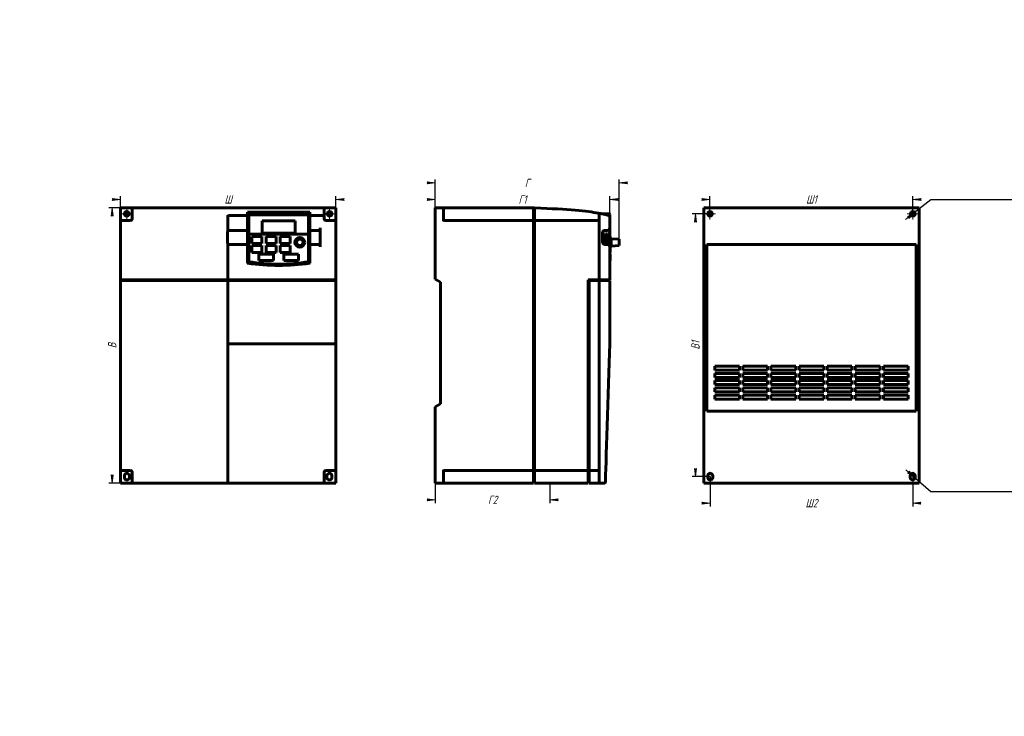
# Model space of a CAD drawing. Header units: millimetres. Extents: x 0 to 594, y 0 to 420.
import ezdxf

# ---------------------------------------------------------------- set-up
doc = ezdxf.new("R2010")
doc.units = ezdxf.units.MM
for name, pattern in [('K5LT_AXLED', [12, 7.5, -1.5, 1.5, -1.5]), ('K5LT_BASIC', [0]), ('K5LT_THIN', [0])]:
    doc.linetypes.add(name, pattern=pattern)
doc.layers.add('Системный слой', color=7, linetype='Continuous')
doc.styles.add('KDIMTEXTSTYLE', font='GOST_AU.SHX', dxfattribs={"width": 0.96, "oblique": 15, "height": 5})
doc.dimstyles.new('KDIMSTYLE (0.50)', dxfattribs={"dimtxt": 5, "dimasz": 1, "dimexe": 2, "dimexo": 0, "dimgap": 1, "dimtad": 1, "dimlfac": 2, "dimtxsty": 'KDIMTEXTSTYLE', "dimsah": 1, "dimcen": 0, "dimdle": 1, "dimadec": 0, "dimazin": 0, "dimtfac": 0.667, "dimtmove": 0, "dimatfit": 3, "dimfxl": 1, "dimtvp": 1, "dimtolj": 1, "dimtzin": 0, "dimarcsym": 0})

# ---------------------------------------------------------------- blocks, each defined once
blk = doc.blocks.new('U0')
at = {"layer": 'Системный слой', "color": 150, "linetype": 'K5LT_BASIC', "lineweight": 60, "true_color": 0x0080ff}
for p, q in [((174.99, 301.85), (174.99, 302.65)), ((174.99, 283.9), (174.99, 293.6))]:
    blk.add_line(p, q, dxfattribs=at)
blk = doc.blocks.new('U1')
at = {"layer": 'Системный слой', "color": 150, "linetype": 'K5LT_BASIC', "lineweight": 60, "true_color": 0x0080ff}
for p, q in [((137.49, 302.65), (137.49, 301.85)), ((137.49, 293.6), (137.49, 283.9))]:
    blk.add_line(p, q, dxfattribs=at)
blk = doc.blocks.new('U2')
at = {"layer": 'Системный слой', "color": 150, "linetype": 'K5LT_BASIC', "lineweight": 60, "true_color": 0x0080ff}
for p, q in [((163.27, 306.6), (162.77, 306.6)), ((171.07, 306.6), (170.57, 306.6))]:
    blk.add_line(p, q, dxfattribs=at)
blk = doc.blocks.new('U3')
at = {"layer": 'Системный слой', "color": 150, "linetype": 'K5LT_BASIC', "lineweight": 60, "true_color": 0x0080ff}
for p, q in [((80.97, 306.6), (80.47, 306.6)), ((88.77, 306.6), (88.27, 306.6))]:
    blk.add_line(p, q, dxfattribs=at)
blk = doc.blocks.new('U4')
at = {"layer": 'Системный слой', "color": 30, "linetype": 'K5LT_AXLED', "lineweight": 18, "true_color": 0xff8000}
for q in [(61.19, 302.98), (64.57, 306.35), (67.94, 302.98), (64.57, 299.6)]:
    blk.add_line((64.57, 302.98), q, dxfattribs=at)
blk = doc.blocks.new('U5')
at = {"layer": 'Системный слой', "color": 30, "linetype": 'K5LT_AXLED', "lineweight": 18, "true_color": 0xff8000}
for q in [(183.59, 302.98), (186.97, 306.35), (190.34, 302.98), (186.97, 299.6)]:
    blk.add_line((186.97, 302.98), q, dxfattribs=at)
blk = doc.blocks.new('KDIMARROW_01')
at = {"layer": 'Системный слой'}
blk.add_hatch(color=0, dxfattribs=at).paths.add_polyline_path([(-5, -0.66), (0, 0), (-5, 0.66), (-4.5, 0)])
at = {"layer": 'Системный слой', "color": 0, "linetype": 'K5LT_THIN', "lineweight": 18}
for p, q in [((-4.5, 0), (-5, 0.66)), ((-5, 0.66), (0, 0)), ((0, 0), (-5, -0.66)), ((-5, -0.66), (-4.5, 0)), ((0, 0), (-1, 0))]:
    blk.add_line(p, q, dxfattribs=at)
blk = doc.blocks.new('U6')
at = {"layer": 'Системный слой', "color": 150, "linetype": 'K5LT_BASIC', "lineweight": 60, "true_color": 0x0080ff}
for p, q in [((355.99, 302.65), (355.99, 301.85)), ((355.99, 294.5), (355.99, 283))]:
    blk.add_line(p, q, dxfattribs=at)
blk = doc.blocks.new('U7')
at = {"layer": 'Системный слой', "color": 150, "linetype": 'K5LT_BASIC', "lineweight": 60, "true_color": 0x0080ff}
for p, q in [((355.99, 302.25), (355.99, 301.85)), ((355.99, 294.5), (355.99, 290.65))]:
    blk.add_line(p, q, dxfattribs=at)
blk = doc.blocks.new('U8')
at = {"layer": 'Системный слой', "color": 150, "linetype": 'K5LT_BASIC', "lineweight": 60, "true_color": 0x0080ff}
for p, q in [((349.08, 303.39), (349.87, 303.25)), ((349.87, 303.25), (350.62, 303.1)), ((350.62, 303.1), (351.35, 302.95))]:
    blk.add_line(p, q, dxfattribs=at)
blk = doc.blocks.new('U9')
at = {"layer": 'Системный слой', "color": 30, "linetype": 'K5LT_AXLED', "lineweight": 18, "true_color": 0xff8000}
for q in [(413.07, 302.98), (416.44, 306.35), (419.82, 302.98), (416.44, 299.6)]:
    blk.add_line((416.44, 302.98), q, dxfattribs=at)
blk = doc.blocks.new('U10')
at = {"layer": 'Системный слой', "color": 30, "linetype": 'K5LT_AXLED', "lineweight": 18, "true_color": 0xff8000}
for q in [(535.47, 302.98), (538.84, 306.35), (542.22, 302.98), (538.84, 299.6)]:
    blk.add_line((538.84, 302.98), q, dxfattribs=at)
blk = doc.blocks.new('KDIMARROW_02')
at = {"layer": 'Системный слой'}
blk.add_hatch(color=0, dxfattribs=at).paths.add_polyline_path([(4.5, 0), (5, 0.66), (0, 0), (5, -0.66)])
at = {"layer": 'Системный слой', "color": 0, "linetype": 'K5LT_THIN', "lineweight": 18}
for p, q in [((0, 0), (-1, 0)), ((5, 0.66), (0, 0)), ((0, 0), (5, -0.66)), ((0, 0), (7, 0)), ((4.5, 0), (5, 0.66)), ((5, -0.66), (4.5, 0))]:
    blk.add_line(p, q, dxfattribs=at)

msp = doc.modelspace()

# ---------------------------------------------------------------- linework, layer by layer
at = {"layer": 'Системный слой', "color": 150, "linetype": 'K5LT_BASIC', "lineweight": 60, "true_color": 0x0080ff}
for p, q in [((60.794, 298.5035), (60.794, 306.6035)), ((60.794, 306.6035), (68.419, 306.6035)), ((67.919, 306.1035), (67.919, 306.0262)), ((67.919, 306.0083), (67.919, 306.0262)), ((67.919, 306.0083), (67.919, 302.9017)), ((80.469, 306.6035), (68.419, 306.6035)), ((80.469, 306.5265), (68.419, 306.5265)), ((80.969, 306.5086), (68.419, 306.5086)), ((80.469, 306.6035), (80.469, 306.5265)), ((80.469, 306.5086), (80.469, 306.5265)), ((88.269, 306.6035), (80.969, 306.6035)), ((80.969, 306.6035), (80.969, 306.5086)), ((88.269, 306.6035), (88.269, 306.5086)), ((163.269, 306.5086), (88.269, 306.5086)), ((162.769, 306.6035), (88.769, 306.6035)), ((88.769, 306.6035), (88.769, 306.5265)), ((162.769, 306.5265), (88.769, 306.5265)), ((88.769, 306.5265), (88.769, 306.5086)), ((174.994, 303.8647), (137.494, 303.8647)), ((137.494, 303.8647), (137.494, 302.6535)), ((174.694, 302.9535), (137.794, 302.9535)), ((162.769, 306.6035), (162.769, 306.5265)), ((162.769, 306.5086), (162.769, 306.5265)), ((170.569, 306.6035), (163.269, 306.6035)), ((163.269, 306.6035), (163.269, 306.5086)), ((170.569, 306.6035), (170.569, 306.5086)), ((183.119, 306.5086), (170.569, 306.5086)), ((183.119, 306.6035), (171.069, 306.6035)), ((171.069, 306.6035), (171.069, 306.5265)), ((183.119, 306.5265), (171.069, 306.5265)), ((171.069, 306.5265), (171.069, 306.5086)), ((174.994, 303.8647), (174.994, 302.6535)), ((183.1191, 306.6035), (190.744, 306.6035)), ((183.619, 306.1035), (183.619, 306.0262)), ((183.619, 306.0262), (183.619, 306.0083)), ((183.619, 306.0083), (183.619, 301.467)), ((190.744, 306.6035), (190.744, 298.5035)), ((250.744, 306.6035), (255.744, 306.6035)), ((250.744, 306.6035), (250.744, 263.5535)), ((255.744, 298.5035), (255.744, 306.6035)), ((307.744, 306.6035), (255.744, 306.6035)), ((309.994, 306.5265), (310.494, 306.5086)), ((309.994, 306.0262), (309.994, 306.5265)), ((309.994, 300.0035), (309.994, 306.0262)), ((310.494, 305.6035), (309.994, 305.6035)), ((310.494, 306.0083), (310.494, 306.5086)), ((310.494, 300.0035), (310.494, 306.0083)), ((351.3499, 302.9535), (355.694, 302.9535)), ((412.669, 263.5535), (412.669, 306.6035)), ((412.669, 306.6035), (542.619, 306.6035)), ((542.619, 306.6035), (542.619, 263.5535)), ((60.794, 298.5035), (60.794, 263.2535)), ((61.294, 299.0035), (66.919, 299.0035)), ((67.919, 300.0035), (67.919, 302.9017)), ((125.644, 302.0809), (125.644, 301.3366)), ((125.644, 294.5035), (125.644, 301.3366)), ((137.494, 301.8535), (126.144, 301.8535)), ((137.494, 301.8535), (137.494, 294.5035)), ((174.344, 302.3035), (138.144, 302.3035)), ((138.144, 302.3035), (138.144, 274.0085)), ((174.294, 302.2535), (138.194, 302.2535)), ((138.194, 302.2535), (138.194, 290.6535)), ((146.244, 298.7535), (146.244, 291.3535)), ((166.244, 298.7535), (146.244, 298.7535)), ((166.244, 291.3535), (166.244, 298.7535)), ((174.294, 290.6535), (174.294, 302.2535)), ((174.344, 274.0085), (174.344, 302.3035)), ((183.119, 301.8535), (174.994, 301.8535)), ((174.994, 294.5035), (174.994, 301.8535)), ((183.619, 301.467), (183.619, 300.0035)), ((184.619, 299.0035), (190.244, 299.0035)), ((190.744, 263.2535), (190.744, 298.5035)), ((255.744, 299.0035), (309.994, 299.0035)), ((309.994, 299.0035), (309.994, 300.0035)), ((309.994, 299.0035), (309.994, 298.5035)), ((309.994, 298.5035), (309.994, 148.6535)), ((310.494, 298.0035), (309.994, 298.0035)), ((310.494, 299.0035), (310.494, 300.0035)), ((310.494, 299.0035), (348.994, 299.0035)), ((310.494, 298.5035), (310.494, 299.0035)), ((310.494, 298.5035), (310.494, 148.6535)), ((349.494, 300.0035), (349.494, 302.9017)), ((349.494, 298.5035), (349.494, 300.0035)), ((349.494, 298.5035), (349.494, 263.2535)), ((355.994, 301.3366), (355.994, 301.8535)), ((355.994, 294.5035), (355.994, 301.3366)), ((125.3518, 286.0035), (125.3518, 291.5035)), ((125.644, 293.0035), (125.644, 294.5035)), ((125.644, 293.0001), (125.644, 293.0035)), ((137.494, 293.0035), (125.644, 293.0035)), ((137.494, 294.5035), (137.494, 293.0035)), ((146.244, 291.3535), (166.244, 291.3535)), ((174.994, 293.0035), (174.994, 294.5035)), ((181.294, 293.0035), (174.994, 293.0035)), ((181.294, 283.0035), (181.294, 294.5035)), ((351.594, 286.0035), (351.594, 291.5035)), ((353.094, 293.0035), (354.494, 293.0035)), ((138.194, 290.6535), (174.294, 290.6535)), ((174.294, 290.6035), (138.194, 290.6035)), ((138.194, 290.6035), (138.194, 274.0513)), ((140.144, 289.3535), (140.144, 285.1535)), ((146.144, 289.3535), (140.144, 289.3535)), ((140.144, 285.1535), (146.144, 285.1535)), ((146.144, 285.1535), (146.144, 289.3535)), ((154.644, 289.3535), (148.644, 289.3535)), ((148.644, 289.3535), (148.644, 285.1535)), ((148.644, 285.1535), (154.644, 285.1535)), ((154.644, 285.1535), (154.644, 289.3535)), ((163.144, 289.3535), (157.144, 289.3535)), ((157.144, 289.3535), (157.144, 285.1535)), ((157.144, 285.1535), (163.144, 285.1535)), ((163.144, 285.1535), (163.144, 289.3535)), ((174.294, 274.0513), (174.294, 290.6035)), ((352.594, 290.9535), (352.194, 290.9535)), ((352.194, 290.9535), (352.194, 284.9535)), ((352.594, 284.9535), (352.594, 290.9535)), ((353.394, 290.9535), (352.994, 290.9535)), ((352.994, 290.9535), (352.994, 284.9535)), ((353.394, 284.9535), (353.394, 290.9535)), ((353.794, 290.9535), (353.794, 284.9535)), ((354.194, 290.9535), (353.794, 290.9535)), ((354.194, 284.9535), (354.194, 290.9535)), ((354.594, 290.9535), (354.594, 284.9535)), ((354.994, 290.9535), (354.594, 290.9535)), ((354.994, 284.9535), (354.994, 290.9535)), ((355.994, 290.6035), (355.994, 283.0035)), ((355.994, 289.3535), (356.144, 289.3535)), ((355.994, 285.1535), (356.144, 285.1535)), ((356.144, 289.3535), (356.144, 285.1535)), ((356.919, 287.9535), (356.144, 288.5818)), ((356.919, 287.9535), (356.919, 283.5535)), ((361.669, 287.7285), (356.919, 287.9535)), ((361.669, 287.7285), (361.669, 283.7785)), ((125.644, 284.5035), (125.644, 284.5068)), ((125.644, 284.5035), (137.494, 284.5035)), ((125.644, 283.0035), (125.644, 284.5035)), ((125.644, 263.2535), (125.644, 283.0035)), ((137.494, 284.5035), (137.494, 283.0035)), ((137.494, 283.0035), (137.494, 273.2035)), ((140.144, 283.8535), (140.144, 279.6535)), ((146.144, 283.8535), (140.144, 283.8535)), ((140.144, 279.6535), (146.144, 279.6535)), ((146.144, 279.6535), (146.144, 283.8535)), ((148.644, 283.8535), (148.644, 279.6535)), ((154.644, 283.8535), (148.644, 283.8535)), ((148.644, 279.6535), (154.644, 279.6535)), ((154.644, 279.6535), (154.644, 283.8535)), ((163.144, 283.8535), (157.144, 283.8535)), ((157.144, 283.8535), (157.144, 279.6535)), ((157.144, 279.6535), (163.144, 279.6535)), ((163.144, 279.6535), (163.144, 283.8535)), ((174.994, 283.0035), (174.994, 284.5035)), ((174.994, 284.5035), (181.294, 284.5035)), ((174.994, 273.2035), (174.994, 283.0035)), ((352.194, 284.9535), (352.594, 284.9535)), ((352.994, 284.9535), (353.394, 284.9535)), ((354.494, 284.5035), (353.094, 284.5035)), ((353.794, 284.9535), (354.194, 284.9535)), ((354.594, 284.9535), (354.994, 284.9535)), ((355.994, 283.8535), (356.144, 283.8535)), ((355.994, 263.2535), (355.994, 283.0035)), ((355.994, 279.6535), (356.144, 279.6535)), ((356.144, 283.8535), (356.144, 279.6535)), ((356.919, 283.5535), (356.144, 282.9251)), ((361.669, 283.7785), (356.919, 283.5535)), ((414.469, 263.5535), (414.469, 284.5035)), ((414.469, 284.5035), (540.819, 284.5035)), ((540.819, 284.5035), (540.819, 263.5535)), ((153.119, 278.5535), (144.219, 278.5535)), ((144.219, 278.5535), (144.219, 274.8535)), ((144.219, 274.8535), (153.119, 274.8535)), ((153.119, 274.8535), (153.119, 278.5535)), ((159.369, 278.5535), (159.369, 274.8535)), ((168.269, 278.5535), (159.369, 278.5535)), ((159.369, 274.8535), (168.269, 274.8535)), ((168.269, 274.8535), (168.269, 278.5535)), ((355.994, 278.5535), (356.144, 278.5535)), ((355.994, 274.8535), (356.144, 274.8535)), ((356.144, 278.5535), (356.144, 274.8535)), ((60.794, 262.7535), (60.794, 263.2535)), ((61.294, 263.2535), (60.794, 263.2535)), ((60.794, 262.7535), (61.294, 262.7535)), ((60.794, 262.7535), (60.794, 148.6535)), ((61.294, 263.2535), (122.144, 263.2535)), ((61.294, 262.7535), (122.144, 262.7535)), ((61.794, 262.7535), (61.794, 263.2535)), ((125.644, 263.2535), (122.144, 263.2535)), ((125.644, 262.7535), (122.144, 262.7535)), ((190.244, 263.2535), (125.644, 263.2535)), ((125.644, 224.5035), (125.644, 262.7535)), ((190.244, 262.7535), (125.644, 262.7535)), ((126.744, 262.7535), (126.744, 263.2535)), ((189.744, 263.2535), (189.744, 262.7535)), ((190.744, 263.2535), (190.244, 263.2535)), ((190.244, 262.7535), (190.744, 262.7535)), ((190.744, 263.2535), (190.744, 262.7535)), ((190.744, 224.5099), (190.744, 262.7535)), ((253.844, 261.8285), (250.744, 263.5535)), ((253.844, 188.3285), (253.844, 261.8285)), ((348.994, 263.2535), (342.994, 263.2535)), ((342.994, 148.6535), (342.994, 263.2535)), ((343.494, 262.7535), (348.994, 262.7535)), ((343.494, 148.6535), (343.494, 262.7535)), ((348.494, 262.7535), (348.494, 263.2535)), ((349.494, 263.2535), (348.994, 263.2535)), ((348.994, 262.7535), (349.494, 262.7535)), ((352.994, 263.2535), (349.494, 263.2535)), ((352.994, 262.7535), (349.494, 262.7535)), ((349.494, 262.7535), (349.494, 148.6535)), ((352.994, 263.2535), (355.994, 263.2535)), ((352.994, 262.7535), (355.994, 262.7535)), ((354.994, 262.7535), (354.994, 263.2535)), ((355.994, 224.5035), (355.994, 262.7535)), ((412.669, 263.5535), (414.469, 263.5535)), ((412.669, 263.5535), (412.669, 261.8285)), ((412.669, 261.8285), (412.669, 188.3285)), ((412.669, 261.8285), (414.469, 261.8285)), ((414.469, 263.5535), (414.469, 261.8285)), ((414.469, 261.8285), (414.469, 188.3285)), ((540.819, 261.8285), (540.819, 263.5535)), ((540.819, 263.5535), (542.619, 263.5535)), ((540.819, 261.8285), (542.619, 261.8285)), ((540.819, 188.3285), (540.819, 261.8285)), ((542.619, 261.8285), (542.619, 263.5535)), ((542.619, 188.3285), (542.619, 261.8285)), ((190.244, 224.5035), (125.644, 224.5035)), ((125.644, 224.5035), (125.644, 141.0035)), ((190.744, 224.5099), (190.744, 148.6535)), ((419.319, 211.1035), (419.319, 208.6535)), ((434.269, 211.1035), (419.319, 211.1035)), ((419.319, 208.6535), (434.269, 208.6535)), ((434.269, 208.6535), (434.269, 211.1035)), ((451.219, 211.1035), (436.269, 211.1035)), ((436.269, 211.1035), (436.269, 208.6535)), ((436.269, 208.6535), (451.219, 208.6535)), ((451.219, 208.6535), (451.219, 211.1035)), ((468.169, 211.1035), (453.219, 211.1035)), ((453.219, 211.1035), (453.219, 208.6535)), ((453.219, 208.6535), (468.169, 208.6535)), ((468.169, 208.6535), (468.169, 211.1035)), ((470.169, 211.1035), (470.169, 208.6535)), ((485.119, 211.1035), (470.169, 211.1035)), ((470.169, 208.6535), (485.119, 208.6535)), ((485.119, 208.6535), (485.119, 211.1035)), ((487.119, 211.1035), (487.119, 208.6535)), ((502.069, 211.1035), (487.119, 211.1035)), ((487.119, 208.6535), (502.069, 208.6535)), ((502.069, 208.6535), (502.069, 211.1035)), ((504.069, 211.1035), (504.069, 208.6535)), ((519.019, 211.1035), (504.069, 211.1035)), ((504.069, 208.6535), (519.019, 208.6535)), ((519.019, 208.6535), (519.019, 211.1035)), ((521.019, 211.1035), (521.019, 208.6535)), ((535.969, 211.1035), (521.019, 211.1035)), ((521.019, 208.6535), (535.969, 208.6535)), ((535.969, 208.6535), (535.969, 211.1035)), ((434.269, 206.7535), (419.319, 206.7535)), ((419.319, 206.7535), (419.319, 204.3035)), ((419.319, 204.3035), (434.269, 204.3035)), ((419.319, 202.4035), (419.319, 199.9535)), ((434.269, 202.4035), (419.319, 202.4035)), ((434.269, 204.3035), (434.269, 206.7535)), ((434.269, 199.9535), (434.269, 202.4035)), ((436.269, 206.7535), (436.269, 204.3035)), ((451.219, 206.7535), (436.269, 206.7535)), ((436.269, 204.3035), (451.219, 204.3035)), ((451.219, 202.4035), (436.269, 202.4035)), ((436.269, 202.4035), (436.269, 199.9535)), ((451.219, 204.3035), (451.219, 206.7535)), ((451.219, 199.9535), (451.219, 202.4035)), ((468.169, 206.7535), (453.219, 206.7535)), ((453.219, 206.7535), (453.219, 204.3035)), ((453.219, 204.3035), (468.169, 204.3035)), ((468.169, 202.4035), (453.219, 202.4035)), ((453.219, 202.4035), (453.219, 199.9535)), ((468.169, 204.3035), (468.169, 206.7535)), ((468.169, 199.9535), (468.169, 202.4035)), ((485.119, 206.7535), (470.169, 206.7535)), ((470.169, 206.7535), (470.169, 204.3035)), ((470.169, 204.3035), (485.119, 204.3035)), ((485.119, 202.4035), (470.169, 202.4035)), ((470.169, 202.4035), (470.169, 199.9535)), ((485.119, 204.3035), (485.119, 206.7535)), ((485.119, 199.9535), (485.119, 202.4035)), ((502.069, 206.7535), (487.119, 206.7535)), ((487.119, 206.7535), (487.119, 204.3035)), ((487.119, 204.3035), (502.069, 204.3035)), ((487.119, 202.4035), (487.119, 199.9535)), ((502.069, 202.4035), (487.119, 202.4035)), ((502.069, 204.3035), (502.069, 206.7535)), ((502.069, 199.9535), (502.069, 202.4035)), ((519.019, 206.7535), (504.069, 206.7535)), ((504.069, 206.7535), (504.069, 204.3035)), ((504.069, 204.3035), (519.019, 204.3035)), ((519.019, 202.4035), (504.069, 202.4035)), ((504.069, 202.4035), (504.069, 199.9535)), ((519.019, 204.3035), (519.019, 206.7535)), ((519.019, 199.9535), (519.019, 202.4035)), ((521.019, 206.7535), (521.019, 204.3035)), ((535.969, 206.7535), (521.019, 206.7535)), ((521.019, 204.3035), (535.969, 204.3035)), ((521.019, 202.4035), (521.019, 199.9535)), ((535.969, 202.4035), (521.019, 202.4035)), ((535.969, 204.3035), (535.969, 206.7535)), ((535.969, 199.9535), (535.969, 202.4035)), ((419.319, 199.9535), (434.269, 199.9535)), ((434.269, 198.0535), (419.319, 198.0535)), ((419.319, 198.0535), (419.319, 195.6035)), ((434.269, 195.6035), (434.269, 198.0535)), ((436.269, 199.9535), (451.219, 199.9535)), ((451.219, 198.0535), (436.269, 198.0535)), ((436.269, 198.0535), (436.269, 195.6035)), ((451.219, 195.6035), (451.219, 198.0535)), ((453.219, 199.9535), (468.169, 199.9535)), ((453.219, 198.0535), (453.219, 195.6035)), ((468.169, 198.0535), (453.219, 198.0535)), ((468.169, 195.6035), (468.169, 198.0535)), ((470.169, 199.9535), (485.119, 199.9535)), ((485.119, 198.0535), (470.169, 198.0535)), ((470.169, 198.0535), (470.169, 195.6035)), ((485.119, 195.6035), (485.119, 198.0535)), ((487.119, 199.9535), (502.069, 199.9535)), ((502.069, 198.0535), (487.119, 198.0535)), ((487.119, 198.0535), (487.119, 195.6035)), ((502.069, 195.6035), (502.069, 198.0535)), ((504.069, 199.9535), (519.019, 199.9535)), ((519.019, 198.0535), (504.069, 198.0535)), ((504.069, 198.0535), (504.069, 195.6035)), ((519.019, 195.6035), (519.019, 198.0535)), ((521.019, 199.9535), (535.969, 199.9535)), ((535.969, 198.0535), (521.019, 198.0535)), ((521.019, 198.0535), (521.019, 195.6035)), ((535.969, 195.6035), (535.969, 198.0535)), ((419.319, 195.6035), (434.269, 195.6035)), ((434.269, 193.7035), (419.319, 193.7035)), ((419.319, 193.7035), (419.319, 191.2535)), ((419.319, 191.2535), (434.269, 191.2535)), ((434.269, 191.2535), (434.269, 193.7035)), ((436.269, 195.6035), (451.219, 195.6035)), ((451.219, 193.7035), (436.269, 193.7035)), ((436.269, 193.7035), (436.269, 191.2535)), ((436.269, 191.2535), (451.219, 191.2535)), ((451.219, 191.2535), (451.219, 193.7035)), ((453.219, 195.6035), (468.169, 195.6035)), ((453.219, 193.7035), (453.219, 191.2535)), ((468.169, 193.7035), (453.219, 193.7035)), ((453.219, 191.2535), (468.169, 191.2535)), ((468.169, 191.2535), (468.169, 193.7035)), ((470.169, 195.6035), (485.119, 195.6035)), ((470.169, 193.7035), (470.169, 191.2535)), ((485.119, 193.7035), (470.169, 193.7035)), ((470.169, 191.2535), (485.119, 191.2535)), ((485.119, 191.2535), (485.119, 193.7035)), ((487.119, 195.6035), (502.069, 195.6035)), ((487.119, 193.7035), (487.119, 191.2535)), ((502.069, 193.7035), (487.119, 193.7035)), ((487.119, 191.2535), (502.069, 191.2535)), ((502.069, 191.2535), (502.069, 193.7035)), ((504.069, 195.6035), (519.019, 195.6035)), ((519.019, 193.7035), (504.069, 193.7035)), ((504.069, 193.7035), (504.069, 191.2535)), ((504.069, 191.2535), (519.019, 191.2535)), ((519.019, 191.2535), (519.019, 193.7035)), ((521.019, 195.6035), (535.969, 195.6035)), ((521.019, 193.7035), (521.019, 191.2535)), ((535.969, 193.7035), (521.019, 193.7035)), ((521.019, 191.2535), (535.969, 191.2535)), ((535.969, 191.2535), (535.969, 193.7035)), ((250.744, 186.6035), (253.844, 188.3285)), ((250.744, 186.6035), (250.744, 140.5035)), ((412.669, 188.3285), (412.669, 186.6035)), ((412.669, 188.3285), (414.469, 188.3285)), ((412.669, 140.5035), (412.669, 186.6035)), ((414.469, 186.6035), (412.669, 186.6035)), ((414.469, 188.3285), (414.469, 186.6035)), ((414.469, 184.0035), (414.469, 186.6035)), ((540.819, 186.6035), (540.819, 188.3285)), ((540.819, 188.3285), (542.619, 188.3285)), ((540.819, 186.6035), (540.819, 184.0035)), ((542.619, 186.6035), (540.819, 186.6035)), ((542.619, 186.6035), (542.619, 188.3285)), ((542.619, 186.6035), (542.619, 140.5035)), ((540.819, 184.0035), (414.469, 184.0035)), ((60.794, 140.5035), (60.794, 148.6535)), ((190.744, 148.6535), (190.744, 140.5035)), ((255.744, 140.5035), (255.744, 148.6535)), ((310.494, 149.1535), (309.994, 149.1535)), ((309.994, 148.6535), (309.994, 148.1535)), ((310.494, 148.1535), (310.494, 148.6535)), ((342.994, 149.1535), (343.494, 149.1535)), ((342.994, 148.6535), (342.994, 148.1535)), ((343.494, 148.1535), (343.494, 148.6535)), ((349.494, 147.1535), (349.494, 148.6534)), ((66.919, 148.1535), (61.294, 148.1535)), ((63.194, 145.0035), (63.194, 144.0035)), ((66.194, 144.0035), (66.194, 145.0035)), ((67.919, 141.0035), (67.919, 147.1535)), ((183.619, 147.1535), (183.619, 141.0035)), ((190.244, 148.1535), (184.619, 148.1535)), ((185.344, 145.0035), (185.344, 144.0035)), ((188.344, 144.0035), (188.344, 145.0035)), ((309.994, 148.1535), (255.744, 148.1535)), ((309.994, 147.1535), (309.994, 148.1535)), ((309.994, 141.0035), (309.994, 147.1535)), ((310.494, 147.1535), (310.494, 148.1535)), ((342.994, 148.1535), (310.494, 148.1535)), ((310.494, 141.0035), (310.494, 147.1535)), ((342.994, 147.1535), (342.994, 148.1535)), ((342.994, 147.1535), (342.994, 141.0035)), ((343.494, 147.1535), (343.494, 148.1535)), ((348.994, 148.1535), (343.494, 148.1535)), ((343.494, 147.1535), (343.494, 141.0035)), ((349.494, 141.0035), (349.494, 147.1535)), ((415.069, 144.0035), (415.069, 145.0035)), ((418.069, 145.0035), (418.069, 144.0035)), ((537.219, 144.0035), (537.219, 145.0035)), ((540.219, 145.0035), (540.219, 144.0035)), ((68.419, 140.5035), (60.794, 140.5035)), ((68.419, 140.5035), (122.144, 140.5035)), ((126.1398, 140.5035), (122.144, 140.5035)), ((183.119, 140.5035), (126.1398, 140.5035)), ((190.744, 140.5035), (183.119, 140.5035)), ((250.744, 140.5035), (255.744, 140.5035)), ((255.744, 140.5035), (309.994, 140.5035)), ((310.494, 141.5035), (309.994, 141.5035)), ((309.994, 141.0035), (309.994, 140.5035)), ((310.494, 140.5035), (310.494, 141.0035)), ((310.494, 140.5035), (342.994, 140.5035)), ((342.994, 141.5035), (343.494, 141.5035)), ((342.994, 141.0035), (342.994, 140.5035)), ((343.494, 140.5035), (343.494, 141.0035)), ((343.494, 140.5035), (348.994, 140.5035)), ((352.8106, 140.5035), (348.994, 140.5035)), ((353.3109, 141.0035), (353.3103, 140.9865)), ((542.619, 140.5035), (412.669, 140.5035))]:
    msp.add_line(p, q, dxfattribs=at)
at = {"layer": 'Системный слой', "color": 30, "linetype": 'K5LT_AXLED', "lineweight": 18, "true_color": 0xff8000}
msp.add_line((312.494, 299.0035), (307.994, 299.0035), dxfattribs=at)
at = {"layer": 'Системный слой', "color": 150, "linetype": 'K5LT_BASIC', "lineweight": 60, "true_color": 0x0080ff}
for centre, radius in [((64.569, 302.9785), 1.375), ((186.969, 302.9785), 1.375), ((416.444, 302.9785), 1.375), ((538.844, 302.9785), 1.375), ((168.994, 285.7535), 2.95), ((168.994, 285.7535), 2.2), ((168.994, 285.7535), 1.975)]:
    msp.add_circle(centre, radius, dxfattribs=at)
for centre, radius, start, end in [((68.419, 306.1035), 0.5, 90, 180), ((137.794, 302.6535), 0.3, 90, 180), ((174.694, 302.6535), 0.3, 0, 90), ((183.119, 306.1035), 0.5, 0, 90), ((348.994, 302.9017), 0.5, 0, 79.7499072), ((355.694, 302.6535), 0.3, 0, 90), ((61.294, 298.5035), 0.5, 90, 180), ((66.919, 300.0035), 1, 270, 0), ((184.619, 300.0035), 1, 180, 270), ((190.244, 298.5035), 0.5, 0, 90), ((348.994, 298.5035), 0.5, 0, 90), ((353.094, 291.5035), 1.5, 93.8225537, 180), ((353.094, 291.5035), 1.5, 90, 93.8225537), ((354.494, 294.5035), 1.5, 270, 0), ((353.094, 286.0035), 1.5, 180, 266.1774463), ((353.094, 286.0035), 1.5, 266.1774463, 270), ((354.494, 283.0035), 1.5, 0, 90), ((137.794, 273.7093), 0.3, 180, 260.9766051), ((156.244, 389.891), 117.9375, 260.9766051, 279.0233949), ((156.244, 389.891), 117.2875, 261.122544, 278.877456), ((156.244, 389.891), 117.2375, 261.1434587, 278.8565413), ((174.694, 273.7093), 0.3, 279.0233949, 0), ((156.244, 402.7368), 130.8833, 261.7636206, 278.2363794), ((61.294, 148.6535), 0.5, 180, 270), ((190.244, 148.6535), 0.5, 270, 0), ((348.994, 148.6535), 0.5, 270, 0), ((64.694, 145.0035), 1.5, 0, 180), ((64.694, 144.0035), 1.5, 180, 0), ((66.919, 147.1535), 1, 0, 90), ((184.619, 147.1535), 1, 90, 180), ((184.619, 147.1535), 1, 90, 180), ((186.844, 145.0035), 1.5, 0, 180), ((186.844, 144.0035), 1.5, 180, 0), ((416.569, 145.0035), 1.5, 0, 180), ((416.569, 144.0035), 1.5, 180, 0), ((538.719, 145.0035), 1.5, 0, 180), ((538.719, 144.0035), 1.5, 180, 0), ((68.419, 141.0035), 0.5, 180, 270), ((126.144, 141.0035), 0.5, 180, 181.9461715), ((126.144, 141.0035), 0.5, 181.9461716, 248.4778732), ((183.119, 141.0035), 0.5, 270, 0), ((348.994, 141.0035), 0.5, 270, 0), ((352.8106, 141.0035), 0.5, 270, 291.5221268), ((352.8106, 141.0035), 0.5, 291.5221268, 358.0538284)]:
    msp.add_arc(centre, radius, start, end, dxfattribs=at)
for points, knots in [([(67.919, 306.0262), (67.919, 306.0321), (67.9192, 306.044), (67.9205, 306.0677), (67.9236, 306.0972), (67.9296, 306.1305), (67.9375, 306.162), (67.9468, 306.1916), (67.9582, 306.2212), (67.9715, 306.2501), (67.9867, 306.2782), (68.0011, 306.3012), (68.0199, 306.3281), (68.0439, 306.3582), (68.0778, 306.393), (68.112, 306.4218), (68.1398, 306.4415), (68.1685, 306.4596), (68.1968, 306.475), (68.2308, 306.49), (68.2603, 306.501), (68.2901, 306.5099), (68.3199, 306.5169), (68.3455, 306.5212), (68.3671, 306.5239), (68.3844, 306.5254), (68.4017, 306.5263), (68.4133, 306.5265), (68.419, 306.5265)], [0, 0, 0, 0, 0.29503664, 0.59007328, 1.18014655, 1.76674026, 2.26794429, 2.7899815, 3.30532959, 3.84222138, 4.36767944, 4.89313751, 5.190133, 5.99530696, 6.80048092, 7.59851993, 8.21398143, 8.48758783, 9.28528185, 9.80955274, 10.33382364, 10.84761392, 11.34973308, 11.85185224, 12.13888918, 12.42592612, 12.71296306, 13, 13, 13, 13]), ([(67.919, 306.0083), (67.919, 306.0131), (67.9191, 306.0227), (67.92, 306.042), (67.9221, 306.0661), (67.9262, 306.0947), (67.9323, 306.1245), (67.9405, 306.1545), (67.9508, 306.1849), (67.9629, 306.2141), (67.9769, 306.2427), (67.9924, 306.2699), (68.0104, 306.2973), (68.0303, 306.3237), (68.0559, 306.353), (68.0862, 306.3827), (68.1209, 306.4108), (68.1534, 306.4327), (68.1831, 306.4499), (68.2117, 306.464), (68.2412, 306.4763), (68.2712, 306.4866), (68.3014, 306.4949), (68.3314, 306.5012), (68.3704, 306.5069), (68.3998, 306.5087), (68.419, 306.5086)], [0, 0, 0, 0, 0.23937136, 0.47874273, 0.95748545, 1.43622818, 1.91497091, 2.46631259, 2.97762041, 3.51018036, 4.03291017, 4.55563999, 5.06300048, 5.66149583, 6.1933243, 6.99432266, 7.76584818, 8.40653787, 8.93787936, 9.46922085, 9.98665919, 10.52573988, 11.04312133, 11.54115235, 12.04507062, 13, 13, 13, 13]), ([(183.619, 306.0262), (183.619, 306.0321), (183.6188, 306.044), (183.6175, 306.0677), (183.6144, 306.0972), (183.6084, 306.1305), (183.6006, 306.162), (183.5912, 306.1916), (183.5798, 306.2212), (183.5665, 306.2501), (183.5513, 306.2782), (183.5369, 306.3012), (183.5181, 306.3281), (183.4941, 306.3582), (183.4602, 306.393), (183.426, 306.4218), (183.3982, 306.4415), (183.3695, 306.4596), (183.3412, 306.475), (183.3072, 306.49), (183.2777, 306.501), (183.2479, 306.5099), (183.2181, 306.5169), (183.1925, 306.5212), (183.171, 306.5239), (183.1536, 306.5254), (183.1363, 306.5263), (183.1247, 306.5265), (183.119, 306.5265)], [0, 0, 0, 0, 0.29503664, 0.59007328, 1.18014655, 1.76674026, 2.26794429, 2.7899815, 3.30532959, 3.84222138, 4.36767944, 4.89313751, 5.190133, 5.99530696, 6.80048092, 7.59851993, 8.21398143, 8.48758783, 9.28528185, 9.80955274, 10.33382364, 10.84761392, 11.34973308, 11.85185224, 12.13888918, 12.42592612, 12.71296306, 13, 13, 13, 13]), ([(183.619, 306.0083), (183.619, 306.0131), (183.6189, 306.0227), (183.618, 306.042), (183.6159, 306.0661), (183.6118, 306.0947), (183.6057, 306.1245), (183.5975, 306.1545), (183.5872, 306.1849), (183.5751, 306.2141), (183.5611, 306.2427), (183.5456, 306.2699), (183.5276, 306.2973), (183.5077, 306.3237), (183.4822, 306.353), (183.4518, 306.3827), (183.4171, 306.4108), (183.3846, 306.4327), (183.3549, 306.4499), (183.3263, 306.464), (183.2968, 306.4763), (183.2668, 306.4866), (183.2366, 306.4949), (183.2066, 306.5012), (183.1676, 306.5069), (183.1382, 306.5087), (183.119, 306.5086)], [0, 0, 0, 0, 0.23937136, 0.47874273, 0.95748545, 1.43622818, 1.91497091, 2.46631259, 2.97762041, 3.51018036, 4.03291017, 4.55563999, 5.06300048, 5.66149583, 6.1933243, 6.99432266, 7.76584818, 8.40653787, 8.93787936, 9.46922085, 9.98665919, 10.52573988, 11.04312133, 11.54115235, 12.04507062, 13, 13, 13, 13]), ([(125.644, 301.3366), (125.644, 301.3462), (125.6445, 301.3654), (125.6469, 301.3947), (125.6509, 301.4241), (125.6586, 301.4634), (125.6724, 301.5117), (125.6945, 301.5653), (125.7221, 301.6158), (125.7547, 301.6627), (125.7906, 301.7035), (125.827, 301.7372), (125.8667, 301.7678), (125.9126, 301.7961), (125.9593, 301.8177), (126.0008, 301.8323), (126.0284, 301.8397), (126.0499, 301.8443), (126.068, 301.8476), (126.0914, 301.8508), (126.118, 301.853), (126.1353, 301.8535), (126.144, 301.8535)], [0, 0, 0, 0, 1.26644469, 2.53288939, 3.84992396, 5.16695854, 7.80086423, 10.43476992, 12.7792363, 15.35504261, 17.93084891, 19.91543567, 21.85776818, 24.51316781, 27.00448774, 28.6125764, 30.29584227, 30.75284427, 31.50543191, 32.71502156, 33.85751078, 35, 35, 35, 35]), ([(183.619, 301.467), (183.619, 301.5064), (183.607, 301.5674), (183.57, 301.6367), (183.5326, 301.6866), (183.4954, 301.7234), (183.4506, 301.7571), (183.4136, 301.7802), (183.3666, 301.8038), (183.3215, 301.8212), (183.2763, 301.8342), (183.2404, 301.8423), (183.188, 301.8508), (183.1474, 301.8535), (183.119, 301.8535)], [0, 0, 0, 0, 3.2550455, 5.01878061, 6.00148773, 7.77663424, 8.57617795, 9.58322001, 10.43868923, 11.63978158, 12.26861264, 12.95298131, 13.56779603, 15, 15, 15, 15]), ([(125.3518, 291.5035), (125.3518, 291.5627), (125.3543, 291.6594), (125.3619, 291.7714), (125.3725, 291.8887), (125.3924, 292.0473), (125.4237, 292.2177), (125.4668, 292.4098), (125.5055, 292.5527), (125.5507, 292.7028), (125.5843, 292.8067), (125.6128, 292.8923), (125.6314, 292.9493), (125.6418, 292.9846), (125.644, 292.9969), (125.644, 293.0001)], [0, 0, 0, 0, 1.25972748, 2.03871622, 2.38138696, 3.78692782, 5.54870023, 6.39084365, 8.64871648, 9.57282606, 11.29535912, 12.6213036, 13.75741812, 14.97893927, 16, 16, 16, 16]), ([(125.644, 284.5068), (125.644, 284.5114), (125.6403, 284.5282), (125.625, 284.5777), (125.6043, 284.6403), (125.5808, 284.7113), (125.551, 284.8036), (125.5148, 284.9215), (125.4649, 285.1052), (125.4183, 285.3083), (125.3869, 285.5018), (125.3682, 285.6607), (125.3556, 285.8078), (125.3518, 285.935), (125.3518, 286.0035)], [0, 0, 0, 0, 1.3563663, 2.44462423, 3.8224917, 4.67380254, 5.42683552, 7.22116213, 8.33155999, 10.3631559, 12.04309539, 12.48576281, 13.64008007, 15, 15, 15, 15]), ([(125.9606, 140.5383), (125.984, 140.5291), (126.0436, 140.5105), (126.1038, 140.5035), (126.1398, 140.5035)], [0, 0, 0, 0, 1.98894667, 5, 5, 5, 5])]:
    msp.add_open_spline(points, degree=3, knots=knots, dxfattribs=at)
for points in [[(307.744, 306.6035), (308.5069, 306.5782), (309.2568, 306.5526), (309.994, 306.5265)], [(310.494, 306.5086), (331.6155, 305.7498), (342.1959, 304.6391), (349.083, 303.3937)], [(349.083, 303.3937), (350.5741, 303.1241), (351.892, 302.8482), (353.1064, 302.5681)], [(353.1064, 302.5681), (354.1285, 302.3324), (355.0773, 302.0937), (355.994, 301.8535)], [(355.994, 224.5035), (355.2618, 196.1929), (353.5766, 148.822), (353.3109, 141.0035)]]:
    msp.add_open_spline(points, degree=3, dxfattribs=at)

# ---------------------------------------------------------------- block references
at = {"layer": 'Системный слой'}
for name in ['U4', 'U3', 'U2', 'U5', 'U8', 'U9', 'U10', 'U1', 'U0', 'U6', 'U7']:
    msp.add_blockref(name, (0, 0), dxfattribs=at)

# ---------------------------------------------------------------- dimensions: what is measured, and where the dimension line sits
at = {"layer": 'Системный слой', "color": 7}
for base, p1, p2, location, text in [((250.744, 321.6035), (361.669, 285.7535), (250.744, 306.6035), (306.2065, 321.6035), '\\H5.0;\\W0.965;\\Q15;\\H5.0;\\W0.965;\\Q15;\\Q15;Г'), ((60.794, 311.6035), (190.744, 306.6035), (60.794, 306.6035), (125.769, 311.6035), '\\H5.0;\\W0.965;\\Q15;\\H5.0;\\W0.965;\\Q15;\\Q15;Ш'), ((250.744, 311.6035), (355.994, 301.3366), (250.744, 306.6035), (303.369, 311.6035), '\\H5.0;\\W0.965;\\Q15;\\H5.0;\\W0.965;\\Q15;\\Q15;Г1'), ((416.444, 311.6035), (538.844, 302.9785), (416.444, 302.9785), (477.644, 311.6035), '\\H5.0;\\W0.965;\\Q15;\\H5.0;\\W0.965;\\Q15;\\Q15;Ш1'), ((416.569, 128.5035), (538.719, 144.5035), (416.569, 144.5035), (477.644, 128.5035), '\\H5.0;\\W0.965;\\Q15;\\H5.0;\\W0.965;\\Q15;\\Q15;Ш2'), ((250.744, 130.5035), (319.894, 140.5035), (250.744, 140.5035), (285.319, 130.5035), '\\H5.0;\\W0.965;\\Q15;\\H5.0;\\W0.965;\\Q15;\\Q15;Г2')]:
    msp.add_linear_dim(base=base, p1=p1, p2=p2, location=location, text=text, dimstyle='KDIMSTYLE (0.50)', override={"dimexo": 0, "dimblk1": 'KDIMARROW_01', "dimblk2": 'KDIMARROW_01', "dimse1": 0, "dimse2": 0, "dimclrt": 7, "dimtolj": 1}, dxfattribs=at).render()
for center, radius, location, text in [((538.844, 302.9785), 1.375, (549.619, 311.6035), '\\H5.0;\\W0.965;\\Q15;\\H5.0;\\W0.965;\\Q15;\\Q15;d1'), ((538.719, 145.0035), 1.5, (549.619, 135.5035), '\\H5.0;\\W0.965;\\Q15;\\H5.0;\\W0.965;\\Q15;\\Q15;d2')]:
    msp.add_diameter_dim(center=center, radius=radius, location=location, text=text, dimstyle='KDIMSTYLE (0.50)', override={"dimtih": 1, "dimtoh": 1, "dimblk1": 'KDIMARROW_02', "dimblk2": 'KDIMARROW_02', "dimclrt": 7, "dimtmove": 1, "dimatfit": 2, "dimtolj": 1}, dxfattribs=at).render()
for base, p1, p2, location, text in [((55.794, 306.6035), (60.794, 140.5035), (60.794, 306.6035), (55.794, 223.5535), '\\H5.0;\\W0.965;\\Q15;\\H5.0;\\W0.965;\\Q15;\\Q15;В'), ((407.669, 302.9785), (416.569, 144.5035), (416.444, 302.9785), (407.669, 223.741), '\\H5.0;\\W0.965;\\Q15;\\H5.0;\\W0.965;\\Q15;\\Q15;В1')]:
    msp.add_linear_dim(base=base, p1=p1, p2=p2, angle=90, location=location, text=text, dimstyle='KDIMSTYLE (0.50)', override={"dimexo": 0, "dimblk1": 'KDIMARROW_01', "dimblk2": 'KDIMARROW_01', "dimse1": 0, "dimse2": 0, "dimclrt": 7, "dimtolj": 1}, dxfattribs=at).render()

doc.saveas('drawing.dxf')
